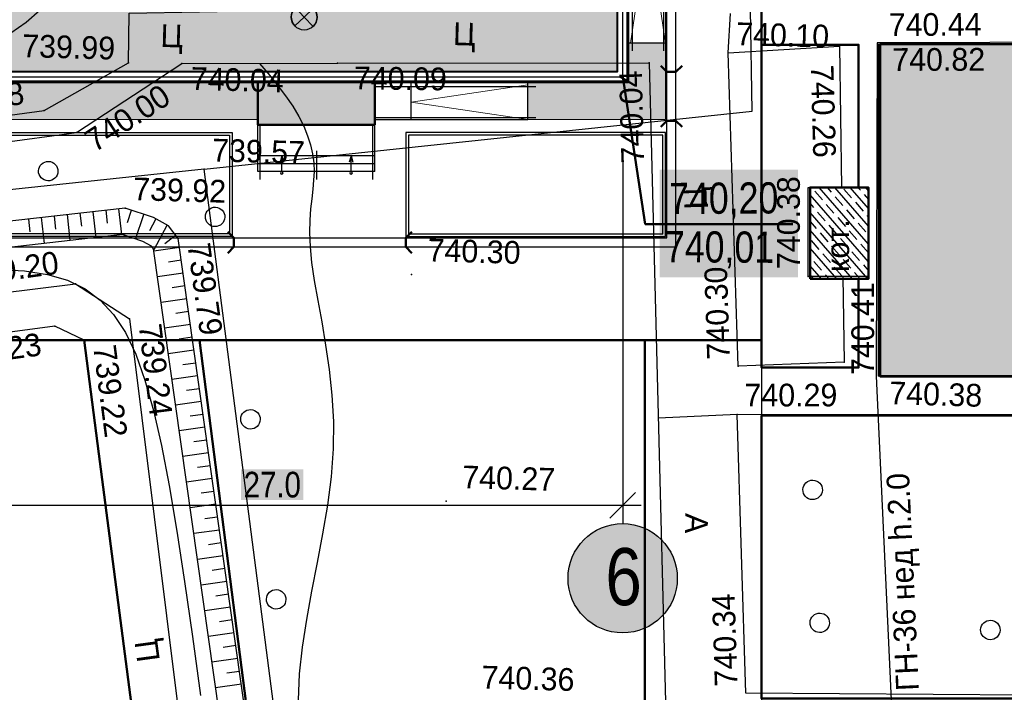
# Model space of a CAD drawing. Header units: millimetres. Extents: x -257011 to 237647566, y 2784933 to 6706507.
# Tile 236 of 256: x 10262422 to 10300355, y 4762575 to 4788487. Entities that reach past the tile are written whole.
import ezdxf

# ---------------------------------------------------------------- set-up
doc = ezdxf.new("R2010")
doc.units = ezdxf.units.MM
doc.header["$LTSCALE"] = 1000
doc.header["$PDMODE"] = 32
doc.header["$PDSIZE"] = 0.3
for name, pattern in [('ACAD_ISO02W100', [15, 12, -3]), ('ACAD_ISO03W100', [30, 12, -18]), ('Д_ТРОТ_ТРУБА', [3, 1.5, -1.5]), ('ДОРОГИ_СТРОЯЩ', [9, 8, -1]), ('Контура низ откосов  Штриховая 0.1-0.5 - - - - - - -', [0.6, 0.1, -0.5]), ('ОТКОС_НИЗ', [1.2, 0.2, -1])]:
    doc.linetypes.add(name, pattern=pattern)
for name, color, linetype in [('(003) Пункты', 7, 'Continuous'), ('(004) Точки рельефа', 7, 'Continuous'), ('(007) Здания', 7, 'Continuous'), ('(013) Газ', 40, 'ИК_Газопровод -------г--------'), ('(013) Газопровод', 30, 'ИК_Газопровод -------г--------'), ('(014) Водопровод', 5, 'ИК_Водопровод -------в--------'), ('(025) Дорога', 7, 'Continuous'), ('(031) Горизонтали', 42, 'Continuous'), ('(035) Откосы', 7, 'Continuous'), ('(038) Деревья', 7, 'Continuous'), ('(040) Ограда', 7, 'Continuous')]:
    doc.layers.add(name, color=color, linetype=linetype)
for name, color, linetype, lineweight in [('(032) Горизонтали утолщенные', 32, 'Continuous', 30), ('.', 7, 'Continuous', 15), ('expl', 234, 'Continuous', 13), ('text', 1, 'Continuous', 13), ('Размеры', 251, 'Continuous', 18), ('Та', 250, 'Continuous', 25)]:
    doc.layers.add(name, color=color, linetype=linetype, lineweight=lineweight)
doc.styles.add('BM-431', font='txt')
doc.styles.add('D-431', font='txt', dxfattribs={"width": 2})
doc.styles.add('S', font='txtwr', dxfattribs={"oblique": 15})
doc.styles.get("Standard").update_dxf_attribs({"font": 'ARIALN.TTF'})
doc.linetypes.add('FENCELINE1', pattern='A,6.35,-2.54,[133,ltypeshp.shx,S=2.54,R=0,X=-2.54,Y=0],-2.54,25.4', length=36.83)
doc.linetypes.add('KANALIS_K', pattern='A,1,["<",Standard,S=1.8,R=0,X=-0.9,Y=-0.9],3,-1,["К",Standard,S=1.8,R=0,X=-0.9,Y=-0.9],-1,10', length=16)
doc.linetypes.add('ИК_Водопровод -------в--------', pattern='A,9,-0.6,["В",Standard,S=1.2,R=0,X=0,Y=-0.6],-1.2', length=10.8)
doc.linetypes.add('ИК_Воздушка ------- --------', pattern='A,9,-0.6,["Z",Standard,S=1.2,R=70,X=0.6,Y=-0.65],-1', length=10.6)
doc.linetypes.add('ИК_Газопровод -------г--------', pattern='A,9,-0.6,["Г",Standard,S=1.2,R=0,X=0,Y=-0.6],-1.2', length=10.8)
doc.dimstyles.new('ISO-25_WS', dxfattribs={"dimscale": 141.414141, "dimtxt": 7, "dimasz": 7, "dimexe": 5, "dimexo": 20, "dimgap": 2, "dimtad": 1, "dimdec": 0, "dimdsep": 46, "dimtxsty": 'Standard', "dimblk": 'OBLIQUE', "dimcen": 2.5, "dimdle": 5, "dimclrd": 5, "dimclre": 5, "dimclrt": 5, "dimadec": 0, "dimazin": 0, "dimtfac": 1, "dimtdec": 0, "dimtmove": 0, "dimatfit": 3, "dimldrblk": 'OBLIQUE', "dimfxl": 0, "dimtolj": 1, "dimtzin": 0, "dimlwd": 30, "dimlwe": 30, "dimarcsym": 0})

# ---------------------------------------------------------------- blocks, each defined once
blk = doc.blocks.new('I00110')
h = blk.add_hatch(color=7)
edge = h.paths.add_edge_path()
edge.add_line((0, 0), (-0.707, 0.707))
edge.add_arc((0, 0), 1, 135, 225)
edge.add_line((-0.707, -0.707), (0, 0))
edge = h.paths.add_edge_path()
edge.add_line((0, 0), (0.707, -0.707))
edge.add_arc((0, 0), 1, 315, 405)
edge.add_line((0.707, 0.707), (0, 0))
at = {"color": 7}
for points in [[(0, 0), (-0.707, 0.707, 0.414214), (-0.707, -0.707)], [(0, 0), (0.707, -0.707, 0.414214), (0.707, 0.707)]]:
    blk.add_lwpolyline(points, format="xyb", close=True, dxfattribs=at)
blk.add_lwpolyline([(0.015, 0), (0.015, 0)], dxfattribs=at)
blk.add_circle((0, 0), 1)
at = {"color": 4, "linetype": 'Continuous', "style": 'S', "oblique": 15}
blk.add_attdef('G', (1.384, 0.223), '', height=2, dxfattribs=at)
at = {"color": 4, "style": 'S', "oblique": 15}
blk.add_attdef('Z', (1.476, -2.301), '', height=2, dxfattribs=at)
blk = doc.blocks.new('d')
at = {"layer": '(038) Деревья', "color": 30}
blk.add_ellipse((0, 0), major_axis=(0.265, 0.265), ratio=1, start_param=5.497787, end_param=11.780972, dxfattribs=at)
blk = doc.blocks.new('I00250')
at = {"color": 7}
blk.add_solid([(0, 0), (-0.48, 0.83), (0.48, 0.83)], dxfattribs=at)
at = {"color": 4, "linetype": 'Continuous', "style": 'S', "oblique": 15}
blk.add_attdef('Z', (1.245141, 0.11087), '', height=2, dxfattribs=at)
blk = doc.blocks.new('kjvklglhl')
at = {"layer": '(004) Точки рельефа'}
for p in [(339.442, 515.154), (339.476, 515.145), (337.831, 515.029), (333.556, 514.65), (330.524, 514.19), (310.476, 513.628), (312.531, 513.649), (318.524, 513.838), (307.271, 511.692), (308.542, 510.883), (313.499, 509.603), (310.502, 508.023), (312.574, 506.915), (336.871, 506.125), (321.594, 505.782), (308.67, 505.056), (310.788, 503.765), (307.912, 503.399), (309.058, 502.896), (338.36, 502.868), (334.283, 502.595), (339.694, 502.379), (334.286, 500.732), (323.174, 497.081)]:
    blk.add_point(p, dxfattribs=at)
at = {"layer": '(007) Здания'}
blk.add_lwpolyline([(374.581, 503.36), (339.692, 502.379), (339.333, 515.161), (374.221, 516.142)], dxfattribs=at)
blk.add_lwpolyline([(336.871, 506.125), (336.774, 509.559), (339.103, 509.625), (339.199, 506.19)], close=True, dxfattribs=at)
at = {"layer": '(013) Газ', "linetype": 'ИК_Воздушка ------- --------', "ltscale": 0.5, "flags": 128}
blk.add_lwpolyline([(292.909, 529.889), (292.062, 534.008), (300.797, 535.523), (378.045, 536.01), (380.152, 536.01), (380.512, 520.117), (378.614, 520.082), (373.886, 519.972), (374, 516.282), (339.283, 515.209), (339.606, 502.365), (340.619, 488.79), (341.059, 475.484), (341.059, 475.484), (344.329, 475.58), (345.717, 447.337), (345.717, 447.337)], dxfattribs=at)
at = {"layer": '(014) Водопровод', "ltscale": 0.5, "flags": 128}
for points in [[(313.499, 509.603), (334.539, 512.433), (333.84, 528.157), (363.046, 530.904), (398.253, 533.905)], [(325.711, 440.112), (326.312, 440.162), (325.744, 440.975), (323.361, 447.342), (313.499, 509.603), (261.079, 502.552), (256.511, 532.162)]]:
    blk.add_lwpolyline(points, dxfattribs=at)
at = {"layer": '(025) Дорога', "linetype": 'Д_ТРОТ_ТРУБА', "flags": 128}
for points in [[(269.368, 515.247), (282.156, 517.109), (283.702, 507.914), (307.271, 511.692), (310.476, 513.628), (310.443, 515.538), (318.567, 515.917), (330.341, 516.212), (329.81, 527.423), (321.381, 528.706), (305.268, 531.339), (301.294, 530.976)], [(338.216, 506.163), (338.36, 502.868), (334.283, 502.595), (333.556, 514.65), (337.831, 515.029)], [(337.831, 515.029), (338.067, 509.596)], [(323.251, 418.267), (300.714, 414.809), (283.138, 412.485), (281.122, 413.564), (275.085, 449.451), (270.84, 474.617), (267.554, 498.57), (282.371, 501.061), (308.67, 505.056), (310.788, 503.765), (314.781, 477.717), (318.108, 454.899), (323.251, 418.267)], [(321.731, 420.742), (316.881, 452.353), (313.048, 477.771), (309.058, 502.896), (307.912, 503.399), (283.734, 499.451), (269.193, 497.303), (272.561, 474.353), (276.62, 450.413), (282.198, 415.2), (283.437, 414.157), (320.719, 419.528), (321.731, 420.742)], [(380.155, 490.956), (334.932, 490.013), (334.286, 500.732), (371.231, 501.827), (379.825, 502.082), (379.898, 499.61), (378.901, 499.581)]]:
    blk.add_lwpolyline(points, dxfattribs=at)
at = {"layer": '(025) Дорога', "linetype": 'Контура низ откосов  Штриховая 0.1-0.5 - - - - - - -'}
for points in [[(333.556, 514.65), (333.604, 516.168)], [(334.286, 500.732), (331.26, 500.509)]]:
    blk.add_lwpolyline(points, dxfattribs=at)
at = {"layer": '(025) Дорога', "linetype": 'Д_ТРОТ_ТРУБА', "flags": 128}
blk.add_lwpolyline([(269.368, 515.247), (270.684, 506.001), (279.473, 507.345), (281.553, 506.423), (308.542, 510.883), (312.531, 513.649), (318.524, 513.838), (330.524, 514.19), (333.406, 460.634), (331.811, 454.811, 1.56758), (332.906, 443.73, 0.509364), (333.962, 453.359), (336.672, 456.912), (338.021, 457.657), (347.714, 458.292), (347.773, 448.108), (343.552, 448.203), (343.703, 435.09)], format="xyb", dxfattribs=at)
at = {"layer": '(031) Горизонтали', "flags": 128}
blk.add_lwpolyline([(305.689, 505.527), (306.696, 505.498), (307.581, 505.387), (308.358, 505.183), (309.04, 504.877), (309.64, 504.458), (310.169, 503.914), (310.64, 503.235), (311.062, 502.407), (311.447, 501.42), (311.806, 500.262), (312.15, 498.92), (312.491, 497.383), (312.838, 495.643), (313.193, 493.713), (313.557, 491.606), (313.93, 489.34)], dxfattribs=at)
at = {"layer": '(032) Горизонтали утолщенные'}
for points in [[(305.912, 514.654), (306.481, 515.08), (307.003, 515.555)], [(315.513, 513.743), (315.856, 513.367), (316.225, 512.94), (316.557, 512.525), (316.844, 512.126), (317.087, 511.742), (317.287, 511.371), (317.446, 511.01), (317.569, 510.659), (317.655, 510.314), (317.709, 509.975), (317.732, 509.638), (317.727, 509.301), (317.704, 508.954), (317.673, 508.589), (317.643, 508.194), (317.624, 507.761), (317.627, 507.278), (317.661, 506.736), (317.736, 506.125), (317.858, 505.438), (318.015, 504.679), (318.19, 503.854), (318.368, 502.969), (318.531, 502.032), (318.663, 501.05), (318.749, 500.028), (318.771, 498.974), (318.719, 497.894), (318.607, 496.797), (318.452, 495.689), (318.274, 494.579), (318.092, 493.474), (317.924, 492.383), (317.79, 491.313), (317.707, 490.272), (317.69, 489.266)]]:
    blk.add_lwpolyline(points, dxfattribs=at)
at = {"layer": '(035) Откосы'}
for p, q in [((310.399, 507.008), (310.26, 507.989)), ((310.602, 507.477), (310.747, 507.948)), ((307.431, 506.578), (307.291, 507.569)), ((307.856, 507.144), (307.786, 507.639)), ((308.421, 506.718), (308.281, 507.709)), ((308.846, 507.284), (308.776, 507.779)), ((309.411, 506.859), (309.271, 507.849)), ((309.836, 507.424), (309.766, 507.919)), ((310.931, 506.845), (311.224, 507.801)), ((311.469, 507.193), (311.695, 507.636)), ((306.866, 507.003), (306.796, 507.499)), ((311.655, 506.459), (312.14, 507.409)), ((312.062, 506.706), (312.472, 507.041)), ((311.645, 506.414), (312.631, 506.582)), ((312.222, 506.006), (312.715, 506.09)), ((311.813, 505.429), (312.799, 505.597)), ((312.39, 505.02), (312.883, 505.104)), ((311.981, 504.443), (312.967, 504.611)), ((312.558, 504.035), (313.051, 504.119)), ((312.149, 503.458), (313.135, 503.626)), ((312.726, 503.049), (313.219, 503.133)), ((312.317, 502.472), (313.303, 502.64)), ((312.894, 502.064), (313.387, 502.148)), ((312.485, 501.487), (313.471, 501.655)), ((313.062, 501.078), (313.555, 501.162)), ((312.654, 500.501), (313.639, 500.67)), ((313.23, 500.093), (313.723, 500.177)), ((312.822, 499.516), (313.807, 499.684)), ((313.398, 499.107), (313.891, 499.191)), ((312.99, 498.531), (313.975, 498.699)), ((313.566, 498.122), (314.059, 498.206)), ((313.158, 497.545), (314.143, 497.713)), ((313.734, 497.136), (314.227, 497.22)), ((313.326, 496.56), (314.311, 496.728)), ((313.903, 496.151), (314.395, 496.235)), ((313.494, 495.574), (314.479, 495.742)), ((314.071, 495.165), (314.563, 495.249)), ((313.662, 494.589), (314.647, 494.757)), ((314.239, 494.18), (314.731, 494.264)), ((313.83, 493.603), (314.815, 493.771)), ((314.407, 493.194), (314.899, 493.278)), ((313.998, 492.618), (314.983, 492.786)), ((314.575, 492.209), (315.067, 492.293)), ((314.166, 491.632), (315.152, 491.8)), ((314.743, 491.223), (315.236, 491.308)), ((314.334, 490.647), (315.32, 490.815)), ((314.911, 490.238), (315.404, 490.322)), ((314.502, 489.661), (315.488, 489.829))]:
    blk.add_line(p, q, dxfattribs=at)
blk.add_lwpolyline([(319.844, 457.028), (320.125, 457.17), (320.377, 457.458), (320.534, 458.04), (317.903, 475.66), (312.574, 506.915), (312.192, 507.383), (311.596, 507.687), (310.502, 508.023), (284.392, 504.328), (278.337, 503.244), (265.243, 500.775), (264.939, 500.462), (264.803, 499.989), (265.706, 495.765), (268.865, 477.481), (274.213, 445.131), (280.153, 409.582)], dxfattribs=at)
at = {"layer": '(035) Откосы', "linetype": 'ОТКОС_НИЗ'}
blk.add_lwpolyline([(319.844, 457.028), (319.619, 457.386), (319.514, 458.099), (316.916, 475.502), (311.633, 506.487), (311.551, 506.587), (311.219, 506.757), (310.421, 507.002), (284.551, 503.341), (278.518, 502.26), (265.85, 499.872), (266.688, 495.955), (269.851, 477.647), (275.2, 445.294), (281.12, 409.861), (281.136, 409.822), (281.351, 409.621), (310.666, 409.479), (317.618, 409.281), (323.511, 408.859), (324.497, 408.587)], dxfattribs=at)
at = {"layer": '(003) Пункты', "xscale": 0.5, "yscale": 0.5, "zscale": 0.5}
blk.add_blockref('I00110', (317.186, 515.576), dxfattribs=at)
at = {"layer": '(007) Здания', "color": 0, "xscale": 0.4999999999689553, "yscale": 0.4999999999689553, "zscale": 0.4999999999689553, "rotation": 180.7371977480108}
blk.add_blockref('I00250', (339.668, 515.171), dxfattribs=at)
at = {"layer": '(038) Деревья', "color": 30, "linetype": 'Continuous'}
for p in [(307.496, 509.366), (313.973, 507.782), (315.553, 500.026), (337.279, 497.918), (316.737, 493.12), (337.697, 492.805), (344.276, 492.716)]:
    blk.add_blockref('d', p, dxfattribs=at)
at = {"layer": '(004) Точки рельефа', "style": 'D-431'}
for s, rotation, p in [('740.44', 1.9114, (339.719, 515.477)), ('740.82', 1.7544, (339.893, 514.138)), ('740.26', 273.2126, (336.745, 514.27)), ('740.09', 0.9159, (319.175, 512.848)), ('740.04', 93.0797, (330.437, 510.317)), ('739.98', 9.1063, (303.006, 511.362)), ('740.00', 34.7404, (309.268, 510.12)), ('740.38', 91.6107, (336.548, 506.404)), ('739.79', 279.6758, (312.933, 506.684)), ('740.30', 93.4495, (333.951, 502.863)), ('739.20', 9.5343, (304.527, 504.843)), ('740.41', 91.6107, (339.521, 502.408)), ('739.24', 278.7146, (311.143, 503.528)), ('739.23', 9.275, (303.947, 501.692)), ('739.22', 279.0241, (309.414, 502.662)), ('740.29', 1.6978, (334.564, 501.055)), ('740.34', 93.4498, (334.601, 490.281))]:
    blk.add_text(s, height=0.875, rotation=rotation, dxfattribs=at).set_placement(p)
for s, p in [('740.10', (333.843, 514.965)), ('739.99', (306.36, 513.73)), ('740.04', (312.887, 512.652)), ('739.57', (313.786, 509.918)), ('739.92', (310.789, 508.338)), ('740.30', (322.194, 506.302)), ('740.38', (340.128, 501.299)), ('740.27', (323.774, 497.601)), ('740.36', (324.734, 489.914))]:
    blk.add_text(s, height=0.875, dxfattribs=at).set_placement(p)
at = {"layer": '(007) Здания', "color": 0, "linetype": 'Continuous', "style": 'BM-431'}
blk.add_text('кот.', height=0.88, rotation=91.6107, dxfattribs=at).set_placement((338.447, 506.348))
at = {"layer": '(013) Газопровод', "color": 0, "linetype": 'Continuous', "style": 'BM-431'}
blk.add_text('ГН-36 нед h.2.0', height=0.875, rotation=94.2102, dxfattribs=at).set_placement((341.589, 490.311))
at = {"layer": '(025) Дорога', "linetype": 'ДОРОГИ_СТРОЯЩ', "style": 'BM-431'}
for p in [(322.94, 514.658), (311.676, 514.27)]:
    blk.add_text('Ц', height=0.875, dxfattribs=at).set_placement(p)
for s, rotation, p in [('Ц', 93.3783, (332.909, 508.613)), ('A', 270, (332.405, 496.888)), ('Ц', 99.3824, (312.327, 490.647))]:
    blk.add_text(s, height=0.875, rotation=rotation, dxfattribs=at).set_placement(p)
blk = doc.blocks.new('ergrtshjs')
at = {"layer": '(040) Ограда', "linetype": 'KANALIS_K', "ltscale": 1000}
h = blk.add_hatch(color=256, dxfattribs=at)
h.set_gradient(color1=(255, 0, 0), color2=(255, 0, 0), tint=0.41, name='INVSPHERICAL')
h.paths.add_polyline_path([(4220109, -1174872), (4193509, -1174872), (4193509, -1159672), (4220109, -1159672)])
h = blk.add_hatch(color=256, dxfattribs=at)
h.set_gradient(color1=(255, 0, 0), color2=(255, 0, 0), tint=0.41, name='INVSPHERICAL')
h.paths.add_polyline_path([(4202859, -1175272), (4205134, -1175272), (4207359, -1175272), (4207359, -1176922), (4202859, -1176922)])
at = {"layer": '.', "lineweight": 0, "ltscale": 1000}
h = blk.add_hatch(dxfattribs=at)
h.set_pattern_fill('AR-SAND', color=252, scale=10)
h.set_pattern_definition([(37.5, (0, -27743), (-16.000313, 489.413237), [0, -386.08, 0, -431.8, 0, -412.75]), (7.5, (0, -27743), (449.52328, 716.8251), [0, -208.28, 0, -347.98, 0, -133.35]), (327.5, (-312.4, -27743), (790.99237, 1.437185), [0, -127, 0, -457.2, 0, -596.9]), (317.5, (-312.4, -27743), (763.55645, 222.92932), [0, -63.5, 0, -299.72, 0, -342.9])])
h.paths.add_polyline_path([(4221959, -1157822), (4191659, -1157822), (4191659, -1165772), (4193109, -1165772), (4193109, -1159272), (4220509, -1159272), (4220509, -1166372), (4221959, -1166372)])
h.paths.add_polyline_path([(4193109, -1173772), (4191659, -1173772), (4191659, -1176722), (4196959, -1176722), (4196959, -1175272), (4193109, -1175272)])
h.paths.add_polyline_path([(4221959, -1171476), (4221959, -1168172), (4220509, -1168172), (4220509, -1175272), (4207359, -1175272), (4207359, -1176722), (4221959, -1176722)])
at = {"ltscale": 100}
for p, q in [((4190959, -1166172), (4190959, -1162122, 0)), ((4191009, -1166172), (4191009, -1162122, 0)), ((4191109, -1161972, 0), (4192959, -1161972, 0)), ((4191109, -1162022, 0), (4192909, -1162022, 0)), ((4192909, -1166472), (4192909, -1162022)), ((4192959, -1166472), (4192959, -1161972)), ((4192009, -1163172, 0), (4191909, -1163172, 0)), ((4191909, -1163472), (4191909, -1163172)), ((4191959, -1166472), (4191959, -1163172)), ((4192009, -1166472), (4192009, -1163172)), ((4191009, -1163472), (4191909, -1163472)), ((4191009, -1163772), (4191809, -1163772)), ((4191909, -1163472), (4191609, -1164372)), ((4191909, -1163472), (4191959, -1163472)), ((4192009, -1163472), (4191959, -1163472)), ((4192909, -1163472), (4192009, -1163472)), ((4192909, -1163772), (4192009, -1163772)), ((4191009, -1164072), (4191709, -1164072)), ((4192909, -1164072), (4192009, -1164072)), ((4191009, -1164372), (4191609, -1164372)), ((4192909, -1164372), (4192009, -1164372)), ((4191423, -1164932), (4190987, -1166238)), ((4191009, -1164672), (4191509, -1164672)), ((4191471, -1164785), (4191082, -1164854)), ((4191082, -1164854), (4191786, -1164861)), ((4191786, -1164861), (4191423, -1164932)), ((4191509, -1164672), (4191471, -1164785)), ((4192909, -1164672), (4192009, -1164672)), ((4191009, -1164972), (4191409, -1164972)), ((4191009, -1165272), (4191309, -1165272)), ((4192909, -1164972), (4192009, -1164972)), ((4192909, -1165272), (4192009, -1165272)), ((4191009, -1165572), (4191209, -1165572)), ((4192909, -1165572), (4192009, -1165572)), ((4191009, -1165872), (4191109, -1165872)), ((4192909, -1165872), (4192009, -1165872)), ((4190959, -1166172), (4191009, -1166172)), ((4192909, -1166172), (4192009, -1166172)), ((4192009, -1166472), (4191959, -1166472)), ((4192909, -1166472), (4192959, -1166472)), ((4196959, -1176722), (4196959, -1175272)), ((4201459, -1176722), (4201459, -1175272)), ((4207359, -1178722), (4207359, -1175379)), ((4202859, -1176722), (4196959, -1176722))]:
    blk.add_line(p, q, dxfattribs=at)
at = {"color": 0}
for p, q in [((4193109, -1165772), (4191659, -1165772)), ((4193109, -1166072), (4191659, -1166072)), ((4191059, -1168172), (4191059, -1166372)), ((4193109, -1166372), (4191059, -1166372)), ((4191359, -1168172), (4191359, -1166372)), ((4193109, -1166372), (4191659, -1166372)), ((4191659, -1166372), (4191659, -1173772)), ((4191659, -1168172), (4191659, -1166372)), ((4220509, -1166372), (4222559, -1166372)), ((4221959, -1166372), (4221959, -1168172)), ((4222259, -1166372), (4222259, -1168172)), ((4222559, -1166372), (4222559, -1168172)), ((4193109, -1168172), (4191059, -1168172)), ((4193109, -1168172), (4191659, -1168172)), ((4220509, -1168172), (4222559, -1168172)), ((4193109, -1169272), (4191659, -1169272))]:
    blk.add_line(p, q, dxfattribs=at)
at = {"color": 204, "linetype": 'FENCELINE1', "lineweight": 30, "ltscale": 20}
for p, q in [((4191959, -1166452), (4190759, -1166452)), ((4220509, -1168092), (4222859, -1168092))]:
    blk.add_line(p, q, dxfattribs=at)
at = {"color": 204, "linetype": 'FENCELINE1', "lineweight": 30, "ltscale": 15}
for p, q in [((4202859, -1175442), (4196659, -1175442)), ((4202859, -1176642), (4196659, -1176642)), ((4202939, -1179022), (4202939, -1176922)), ((4207279, -1179022), (4207279, -1176922)), ((4205109, -1177922), (4205109, -1179022))]:
    blk.add_line(p, q, dxfattribs=at)
at = {"lineweight": 30, "ltscale": 100}
for p, q in [((4202859, -1178722), (4202859, -1175272)), ((4207359, -1178722), (4207359, -1176472)), ((4202859, -1178122), (4207359, -1178122)), ((4202859, -1178422), (4207359, -1178422)), ((4202859, -1178722), (4207359, -1178722))]:
    blk.add_line(p, q, dxfattribs=at)
at = {"lineweight": 0, "ltscale": 1000}
for points in [[(4191659, -1166372), (4191659, -1157822), (4221959, -1157822), (4221959, -1166372)], [(4202859, -1176722), (4191659, -1176722), (4191659, -1168172)], [(4221959, -1168172), (4221959, -1176722), (4207359, -1176722)]]:
    blk.add_lwpolyline(points, dxfattribs=at)
at = {"lineweight": 60, "ltscale": 1000}
blk.add_lwpolyline([(4193109, -1159272), (4220509, -1159272), (4220509, -1175272), (4193109, -1175272)], close=True, dxfattribs=at)
at = {"color": 1, "lineweight": 30, "ltscale": 1000}
blk.add_lwpolyline([(4193309, -1159472), (4220309, -1159472), (4220309, -1175072), (4193309, -1175072)], close=True, dxfattribs=at)
at = {"lineweight": 40, "ltscale": 1000}
blk.add_lwpolyline([(4193509, -1159672), (4220109, -1159672), (4220109, -1174872), (4193509, -1174872)], close=True, dxfattribs=at)
at = {"color": 204, "linetype": 'FENCELINE1', "lineweight": 30, "ltscale": 20}
for points in [[(4191739, -1165772), (4191739, -1174072)], [(4222859, -1166452), (4220509, -1166452)], [(4190759, -1168092), (4193109, -1168092)], [(4193109, -1168092), (4192939, -1168092), (4192939, -1174072)]]:
    blk.add_lwpolyline(points, dxfattribs=at)
at = {"color": 251, "linetype": 'ACAD_ISO02W100', "lineweight": 0, "ltscale": 50}
for points in [[(4191659, -1173772), (4192339, -1169272), (4193002, -1173772)], [(4196959, -1175379), (4201459, -1176050), (4196959, -1176722)]]:
    blk.add_lwpolyline(points, dxfattribs=at)
at = {"color": 0}
blk.add_lwpolyline([(4191659, -1173772), (4193109, -1173772)], dxfattribs=at)
at = {"lineweight": 50, "ltscale": 1000}
blk.add_lwpolyline([(4207359, -1176922), (4202859, -1176922), (4202859, -1175272), (4207359, -1175272)], close=True, dxfattribs=at)
at = {"layer": 'expl', "lineweight": 30}
for p, q in [((4191459, -1163472), (4191459, -1164372)), ((4192459, -1166172), (4192459, -1163472)), ((4191459, -1164372), (4191392, -1164129)), ((4191459, -1164372), (4191526, -1164129)), ((4221959, -1167222), (4222202, -1167155)), ((4191060, -1167322), (4191659, -1167322)), ((4191659, -1167322), (4191416, -1167255)), ((4191659, -1167322), (4191416, -1167389)), ((4222558, -1167222), (4221959, -1167222)), ((4221959, -1167222), (4222202, -1167289)), ((4203774, -1178122), (4203707, -1178365)), ((4203774, -1178722), (4203774, -1178122)), ((4203774, -1178122), (4203841, -1178365)), ((4206444, -1178122), (4206377, -1178365)), ((4206444, -1178722), (4206444, -1178122)), ((4206444, -1178122), (4206511, -1178365))]:
    blk.add_line(p, q, dxfattribs=at)
for centre in [(4192459, -1166222), (4222608, -1167222), (4191010, -1167322), (4203774, -1178772), (4206444, -1178772)]:
    blk.add_circle(centre, 50, dxfattribs=at)
blk.add_arc((4191959, -1163468, 0), 500, 359.5758, 180.4242, dxfattribs=at)
at = {"layer": 'Размеры', "lineweight": 60, "ltscale": 5, "elevation": 0}
blk.add_lwpolyline([(4191109, -1161972), (4191109, -1162122), (4190959, -1162122), (4190959, -1161972)], close=True, dxfattribs=at)
blk = doc.blocks.new('_Oblique')
at = {"color": 0, "linetype": 'ByBlock', "lineweight": -2}
blk.add_line((-0.5, -0.5), (0.5, 0.5), dxfattribs=at)
blk = doc.blocks.new('*D1954')
at = {"color": 5, "lineweight": 30, "ltscale": 1000, "transparency": 16777216}
for p, q in [((10258653, 4783459), (10258653, 4769073)), ((10285653, 4783459), (10285653, 4769073)), ((10257945, 4769780), (10286360, 4769780))]:
    blk.add_line(p, q, dxfattribs=at)
at = {"layer": 'Defpoints', "color": 0, "lineweight": 50, "ltscale": 1000, "transparency": 16777216}
for p in [(10258653, 4786287), (10285653, 4786287), (10285653, 4769780)]:
    blk.add_point(p, dxfattribs=at)
at = {"color": 5, "lineweight": 30, "ltscale": 1000, "transparency": 16777216, "xscale": 989.89898989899, "yscale": 989.89898989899, "zscale": 989.89898989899, "rotation": 180}
blk.add_blockref('_Oblique', (10258653, 4769780), dxfattribs=at)
at = {"color": 5, "lineweight": 30, "ltscale": 1000, "transparency": 16777216, "xscale": 989.89898989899, "yscale": 989.89898989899, "zscale": 989.89898989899}
blk.add_blockref('_Oblique', (10285653, 4769780), dxfattribs=at)
at = {"color": 5, "lineweight": 50, "ltscale": 1000, "transparency": 16777216, "insert": (10272153, 4770568), "char_height": 989.9, "attachment_point": 5, "bg_fill": 1, "box_fill_scale": 1.1, "bg_fill_color": 255, "bg_fill_transparency": 0}
blk.add_mtext('\\A1;27.0', dxfattribs=at)

msp = doc.modelspace()

# ---------------------------------------------------------------- hatches: boundary and pattern name
at = {"linetype": 'KANALIS_K', "ltscale": 1000}
h = msp.add_hatch(dxfattribs=at)
h.set_pattern_fill('JIS_STN_1E', color=252, scale=550, angle=266, style=0)
h.set_pattern_definition([(311, (0, -915322.9), (415.09027, 360.832466), []), (311, (-27.05, -915709.7), (415.09027, 360.832466), [550, -275])])
h.paths.add_polyline_path([(10295566.291, 4787543.319), (10330406.656, 4787543.319), (10330406.656, 4791173.353), (10336964.246, 4791173.353), (10336964.246, 4798643.386), (10343588.191, 4798643.386), (10343595.48, 4784035.323), (10347134.396, 4784035.323), (10347134.396, 4777433.309), (10343588.191, 4777433.309), (10343588.191, 4737784.702), (10337006.799, 4737784.702), (10337006.799, 4743974.186), (10331341.596, 4743974.186), (10331341.596, 4748076.482), (10296502.532, 4748076.482), (10296502.532, 4761047.295), (10336961.338, 4761047.295), (10336961.338, 4774745.104), (10295566.291, 4774745.104)])
at = {"lineweight": 25}
h = msp.add_hatch(color=256, dxfattribs=at)
h.set_gradient(color1=(255, 255, 255), one_color=1, tint=1)
h.paths.add_polyline_path([(10287078.976, 4782710.084), (10292408.942, 4782710.084), (10292408.942, 4778559.364), (10287078.976, 4778559.364)])
at = {"linetype": 'KANALIS_K', "ltscale": 1000}
h = msp.add_hatch(dxfattribs=at)
h.set_pattern_fill('JIS_STN_1E', color=252, scale=450, angle=266, style=0)
h.set_pattern_definition([(311, (-887.8, -890078.56), (339.619311, 295.226563), []), (311, (-909.94, -890395.04), (339.619311, 295.226563), [450, -225])])
h.paths.add_polyline_path([(10292871.508, 4778497.77), (10295122.917, 4778497.77), (10295122.917, 4782024.693), (10292871.508, 4782024.693)])
at = {"lineweight": 30}
h = msp.add_hatch(color=256, dxfattribs=at)
h.set_gradient(color1=(255, 255, 255), one_color=1, tint=1)
h.paths.add_polyline_path([(10285811.002, 4769066.81, 1), (10285494.063, 4764868.108, 1)])

# ---------------------------------------------------------------- linework, layer by layer
at = {"lineweight": 50, "ltscale": 1000}
for p, q in [((10275562.462, 4727670.246), (10269349.482, 4776136.84)), ((10286502.532, 4776136.84), (10286502.532, 4757674.736))]:
    msp.add_line(p, q, dxfattribs=at)
msp.add_lwpolyline([(10255060.096, 4780136.84), (10255060.096, 4776136.84), (10291002.532, 4776136.84), (10291002.532, 4807536.84), (10251302.532, 4807536.84), (10251302.532, 4800897.255, -0.386730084), (10249303.036, 4799160.298), (10220352.394, 4799160.298), (10215991.367, 4797793.376), (10216373.559, 4795160.298), (10251259.401, 4795160.298, -0.388770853), (10253152.532, 4793155.697), (10253152.532, 4787142.046)], format="xyb", dxfattribs=at)
at = {"color": 150}
for points in [[(10254652.532, 4785742.046), (10254652.532, 4779736.84), (10287702.532, 4779736.84), (10287702.532, 4802321.24), (10287702.532, 4803936.84), (10254652.532, 4803936.84), (10254652.532, 4787142.046)], [(10255002.532, 4785742.046), (10255002.532, 4780086.84), (10287352.532, 4780086.84), (10287352.532, 4802086.84), (10287352.532, 4803586.84), (10255002.532, 4803586.84), (10255002.532, 4787142.046)]]:
    msp.add_lwpolyline(points, dxfattribs=at)
at = {"lineweight": 50, "ltscale": 1000}
for points in [[(10295566.291, 4787543.319), (10330406.656, 4787543.319), (10330406.656, 4791173.353), (10336964.246, 4791173.353), (10336964.246, 4798643.386), (10343588.191, 4798643.386), (10343588.191, 4737784.702), (10337006.799, 4737784.702), (10337006.799, 4743974.186), (10331341.596, 4743974.186), (10331341.596, 4748076.482), (10296502.532, 4748076.482), (10296502.532, 4761047.295), (10336961.338, 4761047.295), (10336961.338, 4774745.104), (10295566.291, 4774745.104), (10295566.291, 4787543.319)], [(10294739.647, 4782024.693), (10294739.647, 4787524.736), (10291002.532, 4787524.736), (10291002.532, 4775086.359), (10294739.647, 4775086.359), (10294739.647, 4778497.77)], [(10287119.952, 4786710.825), (10287352.532, 4786479.743), (10287702.532, 4786479.743), (10287941.484, 4786710.825)], [(10287119.952, 4784363.605), (10287352.532, 4784594.686), (10287702.532, 4784594.686), (10287941.484, 4784363.605)], [(10270437.211, 4780319.421), (10270668.292, 4780086.84), (10270668.292, 4779736.84), (10270437.211, 4779497.889)], [(10277528.142, 4780319.421), (10277297.061, 4780086.84), (10277297.061, 4779736.84), (10277528.142, 4779497.889)], [(10259744.522, 4776136.84), (10264901.947, 4776136.84), (10265470.699, 4771765.702), (10268183.578, 4750915.896), (10271300.011, 4725400.018), (10275259.575, 4693665.184), (10274213.863, 4692480.509), (10255504.784, 4690319.679), (10236795.706, 4688158.848), (10235586.415, 4689236.365), (10231000.58, 4724592.132), (10227615.702, 4748637.275), (10224894.806, 4771672.755), (10259744.522, 4776136.84)]]:
    msp.add_lwpolyline(points, dxfattribs=at)
at = {"lineweight": 50}
msp.add_lwpolyline([(10285652.532, 4786286.84), (10286521.482, 4780612.451), (10292214.23, 4780612.451)], dxfattribs=at)
at = {"lineweight": 30, "ltscale": 1000}
for points in [[(10254752.532, 4784136.84), (10270602.532, 4784136.84), (10270602.532, 4780136.84), (10254752.532, 4780136.84), (10221043.464, 4775254.623), (10220416.701, 4779695.732)], [(10287305.792, 4784136.84), (10277302.532, 4784136.84), (10277302.532, 4780136.84), (10287305.792, 4780136.84)]]:
    msp.add_lwpolyline(points, close=True, dxfattribs=at)
at = {"color": 92, "lineweight": 30, "ltscale": 1000}
for points in [[(10254758.973, 4784036.84), (10270502.532, 4784036.84), (10270502.532, 4780236.84), (10254745.328, 4780236.84), (10221128.457, 4775367.977), (10220529.857, 4779609.535)], [(10287205.792, 4784036.84), (10277402.532, 4784036.84), (10277402.532, 4780236.84), (10287205.792, 4780236.84)]]:
    msp.add_lwpolyline(points, close=True, dxfattribs=at)
at = {"lineweight": 50, "ltscale": 1000}
for points in [[(10292871.508, 4778497.77), (10295122.917, 4778497.77), (10295122.917, 4782024.693), (10292871.508, 4782024.693)], [(10291002.532, 4773238.419), (10334860.708, 4773238.419), (10334860.708, 4762332.43), (10291002.532, 4762332.43)]]:
    msp.add_lwpolyline(points, close=True, dxfattribs=at)
at = {"lineweight": 30, "ltscale": 1000}
msp.add_lwpolyline([(10286502.532, 4727287.8), (10286502.532, 4776136.84), (10291002.532, 4776136.84), (10291002.532, 4736584.68, 0.422533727)], format="xyb", dxfattribs=at)
at = {"color": 162, "lineweight": 30}
msp.add_circle((10285652.532, 4766967.459), 2105.323, dxfattribs=at)

# ---------------------------------------------------------------- block references
at = {"lineweight": 5, "xscale": 999.9999999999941, "yscale": 999.9999999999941, "zscale": 999.9999999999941, "rotation": 358.3893224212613}
msp.add_blockref('kjvklglhl', (9941829.75, 4282132.781), dxfattribs=at)
at = {"lineweight": 50, "xscale": -1}
msp.add_blockref('ergrtshjs', (14478961.76, 5961358.727), dxfattribs=at)

# ---------------------------------------------------------------- texts
at = {"lineweight": 30, "insert": (10287287.112, 4780344.422), "char_height": 1200, "width": 6859.98406, "attachment_point": 1, "rotation": 359.647453}
msp.add_mtext('740,01', dxfattribs=at)
at = {"layer": 'text', "color": 1, "linetype": 'ACAD_ISO03W100', "lineweight": 50, "ltscale": 50, "insert": (10287448.68, 4780776.051), "char_height": 1200, "width": 6859.98406, "attachment_point": 7, "rotation": 0.352547}
msp.add_mtext('740,20', dxfattribs=at)
at = {"layer": 'Та', "insert": (10285688.56, 4768130.68), "char_height": 2200, "width": 5978.76596, "attachment_point": 2}
msp.add_mtext('{\\C162;6}', dxfattribs=at)

# ---------------------------------------------------------------- dimensions: what is measured, and where the dimension line sits
at = {"lineweight": 50, "ltscale": 1000}
dim = msp.add_linear_dim(base=(10285652.532, 4769779.853), p1=(10258652.532, 4786286.84), p2=(10285652.532, 4786286.84), text='27.0', dimstyle='ISO-25_WS', override={"dimtmove": 1, "dimtfill": 2, "dimtfillclr": 255}, dxfattribs=at)
dim.commit()
dim.dimension.update_dxf_attribs({"geometry": '*D1954', "text_midpoint": (10272152.532, 4770568.097)})

doc.saveas('drawing.dxf')
